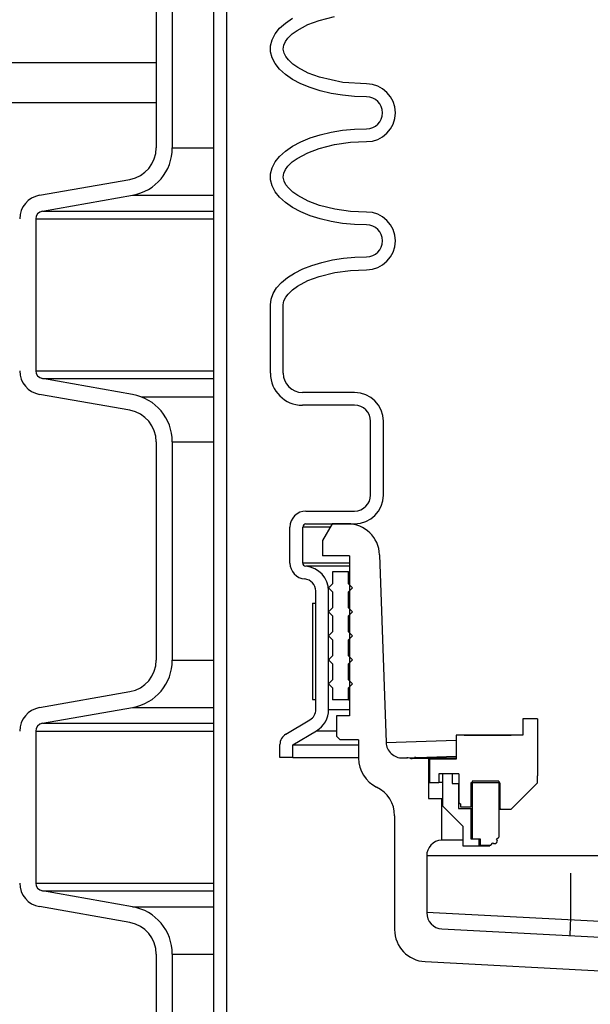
# Model space of a CAD drawing. Extents: x 990 to 4202, y -422 to 622.
# Tile 238 of 256: x 1488.96 to 1493.41, y 488.44 to 496.12. Entities that reach past the tile are written whole.
import ezdxf

# ---------------------------------------------------------------- set-up
doc = ezdxf.new("R2010")
doc.units = 0
doc.header["$MEASUREMENT"] = 0
doc.layers.add('SPILL-BUCKET', color=1, linetype='CONTINUOUS')
doc.layers.add('TANK-SLAB', color=6, linetype='CONTINUOUS')

msp = doc.modelspace()

# ---------------------------------------------------------------- linework, layer by layer
at = {"layer": 'SPILL-BUCKET', "color": 1, "linetype": 'Continuous'}
for p, q in [((1490.47208, 488.25874), (1490.47208, 502.4563)), ((1490.57201, 488.25874), (1490.57201, 502.4563)), ((1490.02301, 496.8281), (1490.02301, 495.12461)), ((1490.14793, 496.8281), (1490.14793, 495.12461)), ((1490.98376, 496.05745), (1491.0291, 496.09869)), ((1491.0291, 496.09869), (1491.08443, 496.13676)), ((1491.20351, 496.08636), (1491.29149, 496.11935)), ((1491.29149, 496.11935), (1491.41274, 496.14999)), ((1490.92571, 495.96811), (1490.94911, 496.0137)), ((1490.94911, 496.0137), (1490.98376, 496.05745)), ((1491.04898, 495.98056), (1491.08274, 496.01363)), ((1491.08274, 496.01363), (1491.12079, 496.04159)), ((1491.12079, 496.04159), (1491.20351, 496.08636)), ((1490.91391, 495.92142), (1490.92571, 495.96811)), ((1491.01684, 495.92587), (1491.03008, 495.95467)), ((1491.03008, 495.95467), (1491.04898, 495.98056)), ((1490.91391, 495.87436), (1490.91391, 495.92142)), ((1490.92571, 495.82767), (1490.91391, 495.87436)), ((1491.01241, 495.8951), (1491.01684, 495.92587)), ((1491.01859, 495.86457), (1491.01241, 495.8951)), ((1491.03302, 495.83634), (1491.01859, 495.86457)), ((1490.94911, 495.78209), (1490.92571, 495.82767)), ((1490.98376, 495.73834), (1490.94911, 495.78209)), ((1491.0525, 495.81121), (1491.03302, 495.83634)), ((1491.08677, 495.77888), (1491.0525, 495.81121)), ((1491.0291, 495.6971), (1490.98376, 495.73834)), ((1491.12509, 495.75141), (1491.08677, 495.77888)), ((1491.20802, 495.70749), (1491.12509, 495.75141)), ((1491.29592, 495.67505), (1491.20802, 495.70749)), ((1491.08443, 495.65902), (1491.0291, 495.6971)), ((1491.14886, 495.62472), (1491.08443, 495.65902)), ((1491.47648, 495.63525), (1491.29592, 495.67505)), ((1491.66192, 495.62308), (1491.47648, 495.63525)), ((1491.22138, 495.59472), (1491.14886, 495.62472)), ((1491.30085, 495.5695), (1491.22138, 495.59472)), ((1491.38601, 495.54947), (1491.30085, 495.5695)), ((1491.47553, 495.53492), (1491.38601, 495.54947)), ((1491.56798, 495.52611), (1491.47553, 495.53492)), ((1491.66192, 495.52315), (1491.56798, 495.52611)), ((1491.30085, 495.22697), (1491.38601, 495.247)), ((1491.38601, 495.247), (1491.47553, 495.26155)), ((1491.47553, 495.26155), (1491.56798, 495.27037)), ((1491.56798, 495.27037), (1491.66192, 495.27332)), ((1491.08443, 495.13745), (1491.14886, 495.17175)), ((1491.14886, 495.17175), (1491.22138, 495.20175)), ((1491.22138, 495.20175), (1491.30085, 495.22697)), ((1491.41274, 495.15068), (1491.53655, 495.16796)), ((1491.53655, 495.16796), (1491.66192, 495.17339)), ((1490.98376, 495.05814), (1491.0291, 495.09937)), ((1491.0291, 495.09937), (1491.08443, 495.13745)), ((1491.20351, 495.08704), (1491.29149, 495.12003)), ((1491.29149, 495.12003), (1491.41274, 495.15068)), ((1490.92571, 494.9688), (1490.94911, 495.01438)), ((1490.94911, 495.01438), (1490.98376, 495.05814)), ((1491.04898, 494.98125), (1491.08274, 495.01431)), ((1491.08274, 495.01431), (1491.12079, 495.04227)), ((1491.12079, 495.04227), (1491.20351, 495.08704)), ((1490.91391, 494.92211), (1490.92571, 494.9688)), ((1491.01684, 494.92656), (1491.03008, 494.95536)), ((1491.03008, 494.95536), (1491.04898, 494.98125)), ((1489.11295, 494.75451), (1489.81657, 494.87858)), ((1490.91391, 494.87505), (1490.91391, 494.92211)), ((1490.92571, 494.82836), (1490.91391, 494.87505)), ((1491.01241, 494.89579), (1491.01684, 494.92656)), ((1491.01859, 494.86525), (1491.01241, 494.89579)), ((1491.03302, 494.83703), (1491.01859, 494.86525)), ((1490.94911, 494.78278), (1490.92571, 494.82836)), ((1491.0525, 494.81189), (1491.03302, 494.83703)), ((1491.08677, 494.77956), (1491.0525, 494.81189)), ((1489.13464, 494.63149), (1489.83826, 494.75556)), ((1490.98376, 494.73902), (1490.94911, 494.78278)), ((1491.0291, 494.69778), (1490.98376, 494.73902)), ((1491.12509, 494.75209), (1491.08677, 494.77956)), ((1491.20802, 494.70818), (1491.12509, 494.75209)), ((1491.29592, 494.67573), (1491.20802, 494.70818)), ((1491.08443, 494.6597), (1491.0291, 494.69778)), ((1491.14886, 494.6254), (1491.08443, 494.6597)), ((1491.41571, 494.64588), (1491.29592, 494.67573)), ((1491.5378, 494.62905), (1491.41571, 494.64588)), ((1489.08303, 494.56999), (1489.08303, 493.38546)), ((1491.22138, 494.5954), (1491.14886, 494.6254)), ((1491.30085, 494.57019), (1491.22138, 494.5954)), ((1491.38601, 494.55015), (1491.30085, 494.57019)), ((1491.66192, 494.62377), (1491.5378, 494.62905)), ((1491.47553, 494.5356), (1491.38601, 494.55015)), ((1491.56798, 494.52679), (1491.47553, 494.5356)), ((1491.66192, 494.52383), (1491.56798, 494.52679)), ((1491.31361, 494.23108), (1491.39615, 494.24965)), ((1491.39615, 494.24965), (1491.48255, 494.26311)), ((1491.48255, 494.26311), (1491.57158, 494.27127)), ((1491.57158, 494.27127), (1491.66192, 494.274)), ((1491.10092, 494.14776), (1491.16492, 494.17976)), ((1491.16492, 494.17976), (1491.23616, 494.20767)), ((1491.23616, 494.20767), (1491.31361, 494.23108)), ((1491.41443, 494.15173), (1491.5373, 494.16876)), ((1491.5373, 494.16876), (1491.66192, 494.17407)), ((1490.99828, 494.07341), (1491.0451, 494.11214)), ((1491.0451, 494.11214), (1491.10092, 494.14776)), ((1491.20556, 494.08863), (1491.29357, 494.12137)), ((1491.29357, 494.12137), (1491.41443, 494.15173)), ((1490.93421, 493.98894), (1490.96113, 494.03215)), ((1490.96113, 494.03215), (1490.99828, 494.07341)), ((1491.05068, 493.98389), (1491.08466, 494.01657)), ((1491.08466, 494.01657), (1491.12284, 494.0443)), ((1491.12284, 494.0443), (1491.20556, 494.08863)), ((1490.91243, 493.89926), (1490.91789, 493.94443)), ((1490.91789, 493.94443), (1490.93421, 493.98894)), ((1491.01767, 493.93017), (1491.03149, 493.95852)), ((1491.03149, 493.95852), (1491.05068, 493.98389)), ((1490.91243, 493.36595), (1490.91243, 493.89926)), ((1491.01236, 493.89926), (1491.01767, 493.93017)), ((1491.01236, 493.36595), (1491.01236, 493.89926)), ((1489.83826, 493.19988), (1489.13464, 493.32395)), ((1489.81657, 493.07687), (1489.11295, 493.20093)), ((1491.56883, 493.21605), (1491.16226, 493.21605)), ((1491.56883, 493.11612), (1491.16226, 493.11612)), ((1491.69375, 492.41585), (1491.69375, 492.99121)), ((1491.79368, 492.41585), (1491.79368, 492.99121)), ((1490.02301, 492.83083), (1490.02301, 491.12735)), ((1490.14793, 492.83083), (1490.14793, 491.12735)), ((1491.18972, 492.29093), (1491.56883, 492.29093)), ((1491.18972, 492.191), (1491.56883, 492.191)), ((1491.0648, 491.88496), (1491.0648, 492.16602)), ((1491.16473, 491.88496), (1491.16473, 492.16602)), ((1491.52986, 491.94117), (1491.52986, 490.69203)), ((1491.26654, 490.74218), (1491.26654, 491.66701)), ((1491.36647, 490.74218), (1491.36647, 491.66701)), ((1489.11295, 490.75725), (1489.81657, 490.88131)), ((1489.13464, 490.63423), (1489.83826, 490.75829)), ((1491.03242, 490.54932), (1491.22085, 490.66172)), ((1491.52986, 490.69203), (1491.4283, 490.69203)), ((1491.4283, 490.69203), (1491.4283, 490.53373)), ((1492.88044, 490.66885), (1492.88044, 490.54125)), ((1492.99536, 490.66885), (1492.88044, 490.66885)), ((1492.99536, 490.66885), (1492.99536, 490.22416)), ((1489.08303, 490.57272), (1489.08303, 489.38819)), ((1491.08666, 490.46532), (1491.27204, 490.5759)), ((1491.4283, 490.53373), (1491.45738, 490.50465)), ((1491.60006, 490.50465), (1491.45738, 490.50465)), ((1491.60006, 490.50465), (1491.60006, 490.3615)), ((1492.88044, 490.54125), (1492.36079, 490.54125)), ((1492.36079, 490.54125), (1492.36079, 490.35407)), ((1492.42325, 490.54144), (1492.39441, 490.54142)), ((1492.42325, 490.54144), (1492.79046, 490.54144)), ((1490.98673, 490.36856), (1490.98673, 490.46887)), ((1491.08666, 490.36856), (1491.08666, 490.46532)), ((1491.08666, 490.36856), (1490.98673, 490.36856)), ((1492.36079, 490.35407), (1492.15218, 490.35407)), ((1492.15218, 490.35407), (1492.15218, 490.1722)), ((1492.36079, 490.38171), (1492.36079, 490.35407)), ((1492.22463, 490.23915), (1492.22463, 490.1722)), ((1492.25661, 490.23915), (1492.22463, 490.23915)), ((1492.32881, 490.23915), (1492.25486, 490.23915)), ((1492.25486, 490.23915), (1492.25486, 489.98932)), ((1492.38078, 490.23915), (1492.28659, 490.23915)), ((1492.32881, 490.23915), (1492.32881, 490.1642)), ((1492.38078, 490.23915), (1492.38078, 490.01439)), ((1492.69306, 490.18419), (1492.48571, 490.18419)), ((1492.48571, 490.18419), (1492.48571, 489.7325)), ((1492.69306, 490.18419), (1492.69306, 489.74699)), ((1492.99536, 490.1702), (1492.99536, 490.22416)), ((1492.15218, 490.1722), (1492.22463, 490.1722)), ((1492.23222, 490.1722), (1492.22463, 490.1722)), ((1492.25486, 490.1722), (1492.23222, 490.1722)), ((1492.32881, 490.1642), (1492.37828, 490.1642)), ((1492.37828, 490.1642), (1492.37891, 490.1642)), ((1492.37828, 490.1642), (1492.37828, 489.96933)), ((1492.37891, 490.1642), (1492.38078, 490.1642)), ((1492.70106, 490.1692), (1492.47471, 490.1692)), ((1492.47471, 490.1692), (1492.47471, 489.98133)), ((1492.70106, 490.1692), (1492.70106, 489.96434)), ((1492.7895, 489.96434), (1492.99536, 490.1702)), ((1492.25486, 489.98932), (1492.41201, 489.83218)), ((1492.37828, 489.96933), (1492.47471, 489.96933)), ((1492.38078, 490.01439), (1492.39477, 490.00631)), ((1492.39477, 490.00631), (1492.39477, 489.98133)), ((1492.39477, 489.98133), (1492.47471, 489.98133)), ((1492.46507, 489.96933), (1492.47471, 489.96583)), ((1492.47746, 489.98133), (1492.47471, 489.98133)), ((1492.47471, 489.96933), (1492.47747, 489.96933)), ((1492.47471, 489.96933), (1492.47471, 489.7325)), ((1492.4857, 489.98133), (1492.47746, 489.98133)), ((1492.47747, 489.96933), (1492.48571, 489.96933)), ((1492.70106, 489.97132), (1492.70804, 489.96434)), ((1492.70106, 489.96434), (1492.7895, 489.96434)), ((1492.75944, 489.96434), (1492.77742, 489.96434)), ((1491.88112, 489.9122), (1491.88112, 489.02416)), ((1492.41201, 489.83218), (1492.41201, 489.67703)), ((1492.412, 489.72354), (1492.35328, 489.72354)), ((1492.47471, 489.7325), (1492.53667, 489.7325)), ((1492.48571, 489.7325), (1492.54666, 489.7325)), ((1492.53667, 489.7325), (1492.53667, 489.67703)), ((1492.54666, 489.7325), (1492.54666, 489.68453)), ((1492.67597, 489.72989), (1492.69306, 489.74699)), ((1492.67597, 489.72989), (1492.67628, 489.72989)), ((1492.67628, 489.72989), (1492.67722, 489.72989)), ((1492.69306, 489.74699), (1492.69338, 489.74699)), ((1492.69338, 489.74699), (1492.69432, 489.74699)), ((1492.41201, 489.67703), (1492.53667, 489.67703)), ((1492.53667, 489.67703), (1492.5466, 489.67703)), ((1492.5466, 489.67703), (1492.57611, 489.67703)), ((1492.54666, 489.68453), (1492.63061, 489.68453)), ((1492.57611, 489.67703), (1492.62439, 489.67703)), ((1492.63061, 489.68453), (1492.6477, 489.70163)), ((1492.63092, 489.68453), (1492.63061, 489.68453)), ((1492.63185, 489.68453), (1492.63092, 489.68453)), ((1489.83826, 489.20262), (1489.13464, 489.32668)), ((1489.81657, 489.0796), (1489.11295, 489.20367)), ((1490.02301, 488.83357), (1490.02301, 487.62974)), ((1490.14793, 488.83357), (1490.14793, 487.62974)), ((1492.11787, 488.77467), (1493.87659, 488.6825))]:
    msp.add_line(p, q, dxfattribs=at)
at = {"layer": 'SPILL-BUCKET', "color": 7}
for p, q in [((1490.14793, 495.12461), (1490.47208, 495.12461)), ((1489.83826, 494.75556), (1490.47208, 494.75556)), ((1489.13464, 494.6315), (1490.47208, 494.6315)), ((1489.08303, 494.56999), (1490.47208, 494.56999)), ((1489.08303, 493.38546), (1490.47208, 493.38546)), ((1489.13464, 493.32395), (1490.47208, 493.32395)), ((1489.90468, 493.18175), (1490.47208, 493.18175)), ((1490.14793, 492.83083), (1490.47208, 492.83083)), ((1490.14793, 491.12735), (1490.47208, 491.12735)), ((1489.83826, 490.75829), (1490.47208, 490.75829)), ((1491.36647, 490.74218), (1491.52986, 490.74218)), ((1489.13464, 490.63423), (1490.47208, 490.63423)), ((1489.08303, 490.57272), (1490.47208, 490.57272)), ((1491.27204, 490.5759), (1491.4283, 490.5759)), ((1491.08666, 490.46532), (1491.60006, 490.46532)), ((1491.08666, 490.36856), (1491.60006, 490.36856)), ((1489.08303, 489.38819), (1490.47208, 489.38819)), ((1489.13464, 489.32668), (1490.47208, 489.32668)), ((1489.83826, 489.20262), (1490.47208, 489.20262)), ((1490.14793, 488.83357), (1490.47208, 488.83357))]:
    msp.add_line(p, q, dxfattribs=at)
at = {"layer": 'SPILL-BUCKET', "linetype": 'Continuous'}
for p, q in [((1491.39395, 492.191), (1491.319, 492.06119)), ((1491.51347, 492.191), (1491.39395, 492.191)), ((1491.17073, 492.16602), (1491.16473, 492.16602)), ((1491.18871, 492.16602), (1491.17073, 492.16602)), ((1491.21864, 492.16602), (1491.18871, 492.16602)), ((1491.26045, 492.16602), (1491.21864, 492.16602)), ((1491.31407, 492.16602), (1491.26045, 492.16602)), ((1491.3794, 492.16602), (1491.31407, 492.16602)), ((1491.319, 492.06119), (1491.319, 491.94117)), ((1491.52986, 491.94117), (1491.319, 491.94117)), ((1491.76315, 491.94989), (1491.8143, 490.4851)), ((1491.17226, 491.88496), (1491.16473, 491.88496)), ((1491.19481, 491.88496), (1491.17226, 491.88496)), ((1491.23233, 491.88496), (1491.19481, 491.88496)), ((1491.28472, 491.88496), (1491.23233, 491.88496)), ((1491.35187, 491.88496), (1491.28472, 491.88496)), ((1491.4336, 491.88496), (1491.35187, 491.88496)), ((1491.52971, 491.88496), (1491.4336, 491.88496)), ((1491.19483, 491.86005), (1491.18779, 491.86005)), ((1491.21595, 491.86005), (1491.19483, 491.86005)), ((1491.25109, 491.86005), (1491.21595, 491.86005)), ((1491.30017, 491.86005), (1491.25109, 491.86005)), ((1491.36309, 491.86005), (1491.30017, 491.86005)), ((1491.43968, 491.86005), (1491.36309, 491.86005)), ((1491.52978, 491.86005), (1491.43968, 491.86005)), ((1491.8143, 490.4851), (1492.36079, 490.50374)), ((1491.9435, 490.36462), (1491.97663, 490.36578)), ((1491.97664, 490.36578), (1491.97805, 490.36583)), ((1491.97805, 490.36583), (1491.98234, 490.36598)), ((1491.98234, 490.36598), (1492.36079, 490.37919)), ((1491.9983, 490.36269), (1492.36079, 490.36881)), ((1492.14444, 490.35957), (1492.01781, 490.35957)), ((1492.04678, 490.36698), (1492.03489, 490.36781)), ((1492.05828, 490.36371), (1492.04678, 490.36698)), ((1492.06871, 490.36061), (1492.05828, 490.36371)), ((1492.0795, 490.35957), (1492.06871, 490.36061)), ((1492.14444, 490.35957), (1492.14905, 490.35957)), ((1492.14444, 490.35957), (1492.14444, 490.04728)), ((1492.14905, 490.35957), (1492.36079, 490.35957)), ((1492.14444, 490.04728), (1492.24587, 490.04728)), ((1492.24587, 490.04728), (1492.24812, 490.04728)), ((1492.24587, 490.04728), (1492.24587, 489.72354)), ((1492.24812, 490.04728), (1492.25487, 490.04728)), ((1492.2527, 489.72354), (1492.24587, 489.72354)), ((1492.27309, 489.72354), (1492.2527, 489.72354)), ((1492.30677, 489.72354), (1492.27309, 489.72354)), ((1492.35328, 489.72354), (1492.30677, 489.72354)), ((1494.7448, 489.59902), (1492.13095, 489.59902)), ((1492.13095, 489.59902), (1492.13095, 489.15545)), ((1493.25518, 489.10307), (1493.25518, 489.46467)), ((1492.13095, 489.16199), (1494.7448, 489.02501)), ((1493.25316, 489.06453), (1493.25518, 489.10307)), ((1492.24932, 489.0307), (1494.69246, 488.90266)), ((1493.24989, 489.00216), (1493.25134, 489.02975)), ((1493.25134, 489.02975), (1493.25316, 489.06453)), ((1493.24864, 488.97833), (1493.24896, 488.98444)), ((1493.24896, 488.98444), (1493.24989, 489.00216))]:
    msp.add_line(p, q, dxfattribs=at)
at = {"layer": 'SPILL-BUCKET', "color": 7, "linetype": 'Continuous'}
for p, q in [((1491.52136, 491.81626), (1491.39645, 491.81626)), ((1491.39645, 491.81626), (1491.39645, 491.72257)), ((1491.52136, 491.72257), (1491.52136, 491.81626)), ((1491.52136, 491.81626), (1491.52349, 491.81626)), ((1491.52349, 491.81626), (1491.52987, 491.81626)), ((1491.39645, 491.72257), (1491.36522, 491.69134)), ((1491.55259, 491.69134), (1491.52136, 491.72257)), ((1491.52136, 491.72257), (1491.52349, 491.72257)), ((1491.52349, 491.72257), (1491.52987, 491.72257)), ((1491.36522, 491.69134), (1491.39645, 491.66012)), ((1491.39645, 491.66012), (1491.39645, 491.5352)), ((1491.52136, 491.66012), (1491.55259, 491.69134)), ((1491.52136, 491.5352), (1491.52136, 491.66012)), ((1491.52136, 491.66012), (1491.52349, 491.66012)), ((1491.52349, 491.66012), (1491.52987, 491.66012)), ((1491.24156, 491.57086), (1491.26654, 491.57086)), ((1491.24156, 491.57086), (1491.24156, 490.82137)), ((1491.26654, 490.82137), (1491.26654, 491.57086)), ((1491.39645, 491.5352), (1491.36522, 491.50397)), ((1491.36522, 491.50397), (1491.39645, 491.47274)), ((1491.55259, 491.50397), (1491.52136, 491.5352)), ((1491.52136, 491.5352), (1491.52349, 491.5352)), ((1491.52136, 491.47274), (1491.55259, 491.50397)), ((1491.52349, 491.5352), (1491.52987, 491.5352)), ((1491.39645, 491.47274), (1491.39645, 491.34783)), ((1491.52136, 491.34783), (1491.52136, 491.47274)), ((1491.52136, 491.47274), (1491.52349, 491.47274)), ((1491.52349, 491.47274), (1491.52987, 491.47274)), ((1491.39645, 491.34783), (1491.36522, 491.3166)), ((1491.52136, 491.34783), (1491.52349, 491.34783)), ((1491.55259, 491.3166), (1491.52136, 491.34783)), ((1491.52349, 491.34783), (1491.52987, 491.34783)), ((1491.36522, 491.3166), (1491.39645, 491.28537)), ((1491.39645, 491.28537), (1491.39645, 491.16046)), ((1491.52136, 491.28537), (1491.55259, 491.3166)), ((1491.52136, 491.16046), (1491.52136, 491.28537)), ((1491.52136, 491.28537), (1491.52349, 491.28537)), ((1491.52349, 491.28537), (1491.52987, 491.28537)), ((1491.39645, 491.16046), (1491.36522, 491.12923)), ((1491.36522, 491.12923), (1491.39645, 491.098)), ((1491.37069, 491.13469), (1491.36838, 491.12607)), ((1491.39645, 491.098), (1491.39645, 490.97308)), ((1491.52136, 491.16046), (1491.52349, 491.16046)), ((1491.55259, 491.12923), (1491.52136, 491.16046)), ((1491.52136, 491.098), (1491.55259, 491.12923)), ((1491.52136, 490.97308), (1491.52136, 491.098)), ((1491.52136, 491.098), (1491.52349, 491.098)), ((1491.52349, 491.16046), (1491.52987, 491.16046)), ((1491.52349, 491.098), (1491.52987, 491.098)), ((1491.39645, 490.97308), (1491.36522, 490.94186)), ((1491.36522, 490.94186), (1491.39645, 490.91063)), ((1491.52136, 490.97308), (1491.52349, 490.97308)), ((1491.55259, 490.94186), (1491.52136, 490.97308)), ((1491.52136, 490.91063), (1491.55259, 490.94186)), ((1491.52349, 490.97308), (1491.52987, 490.97308)), ((1491.39645, 490.91063), (1491.39645, 490.81694)), ((1491.52136, 490.91063), (1491.52349, 490.91063)), ((1491.52136, 490.81694), (1491.52136, 490.91063)), ((1491.52349, 490.91063), (1491.52987, 490.91063)), ((1491.24156, 490.82137), (1491.26654, 490.82137)), ((1491.52136, 490.81694), (1491.39645, 490.81694)), ((1491.52136, 490.81694), (1491.52349, 490.81694)), ((1491.52349, 490.81694), (1491.52987, 490.81694))]:
    msp.add_line(p, q, dxfattribs=at)
at = {"layer": 'SPILL-BUCKET', "color": 1, "linetype": 'Continuous'}
for centre, radius, start, end in [((1491.66192, 495.39824), 0.22485, 270, 90), ((1491.66192, 495.39824), 0.12491, 270, 90), ((1489.77319, 495.12461), 0.24983, 279.999999, 0), ((1489.77319, 495.12461), 0.37474, 280, 0), ((1489.14549, 494.56999), 0.18737, 100, 180), ((1489.14549, 494.56999), 0.06246, 99.999999, 180), ((1491.66192, 494.39892), 0.22485, 270, 90), ((1491.66192, 494.39892), 0.12491, 270, 90), ((1489.14549, 493.38546), 0.18737, 180, 260), ((1489.14549, 493.38546), 0.06246, 180, 260.000001), ((1491.16226, 493.36595), 0.24983, 180, 270), ((1491.16226, 493.36595), 0.1499, 180, 270), ((1489.77319, 492.83083), 0.37474, 0, 80), ((1491.56883, 492.99121), 0.22485, 0, 90), ((1491.56883, 492.99121), 0.12491, 0, 90), ((1489.77319, 492.83083), 0.24983, 0, 80.000001), ((1491.56883, 492.41585), 0.12491, 270, 0), ((1491.56883, 492.41585), 0.22485, 270, 0), ((1491.18972, 492.16602), 0.12491, 90, 180), ((1491.18972, 492.16602), 0.02498, 90, 180), ((1491.18972, 491.88496), 0.12491, 180, 265.575644), ((1491.18972, 491.88496), 0.02498, 180, 265.575644), ((1491.17285, 491.66701), 0.19362, 0, 85.575644), ((1491.17285, 491.66701), 0.09369, 0, 85.575644), ((1489.77319, 491.12735), 0.24983, 279.999999, 0), ((1489.77319, 491.12735), 0.37474, 280, 0), ((1489.14549, 490.57272), 0.18737, 100, 180), ((1491.17285, 490.74218), 0.09369, 300.816131, 0), ((1491.17285, 490.74218), 0.19362, 300.816129, 0), ((1489.14549, 490.57272), 0.06246, 99.999999, 180), ((1491.08042, 490.46887), 0.09369, 120.816131, 180), ((1491.84989, 490.3615), 0.24983, 180, 244.05552), ((1491.63129, 489.9122), 0.24983, 0, 64.05552), ((1492.66184, 489.71576), 0.01999, 225, 45), ((1489.14549, 489.38819), 0.18737, 180, 260), ((1489.14549, 489.38819), 0.06246, 180, 260.000001), ((1489.77319, 488.83357), 0.37474, 0, 80), ((1489.77319, 488.83357), 0.24983, 0, 80.000001), ((1492.13095, 489.02416), 0.24983, 180, 267)]:
    msp.add_arc(centre, radius, start, end, dxfattribs=at)
at = {"layer": 'SPILL-BUCKET', "linetype": 'Continuous'}
for centre, radius, start, end in [((1491.51347, 491.94117), 0.24983, 2, 90), ((1491.93914, 490.48946), 0.12491, 182, 272), ((1491.97881, 490.30336), 0.06246, 71.804086, 92), ((1492.01781, 490.42203), 0.06246, 251.804086, 270), ((1492.25586, 489.59902), 0.12491, 94.588566, 180), ((1492.25586, 489.15545), 0.12491, 180, 267)]:
    msp.add_arc(centre, radius, start, end, dxfattribs=at)
at = {"layer": 'TANK-SLAB', "color": 2, "linetype": 'Continuous'}
for p, q in [((1471.48188, 495.79125), (1490.02301, 495.79125)), ((1471.48188, 495.47875), (1490.02301, 495.47875))]:
    msp.add_line(p, q, dxfattribs=at)

doc.saveas('drawing.dxf')
